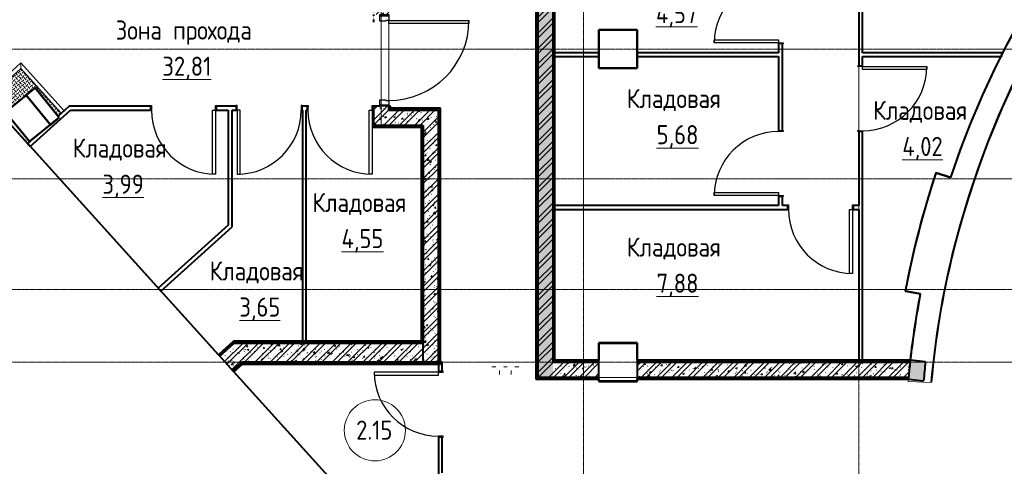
# Model space of a CAD drawing. Header units: millimetres. Extents: x -290 to 116110, y -2975 to 80225.
# Tile 71 of 247: x 15411 to 28294, y 53897 to 59746. Entities that reach past the tile are written whole.
import ezdxf

# ---------------------------------------------------------------- set-up
doc = ezdxf.new("R2010")
doc.units = ezdxf.units.MM
doc.set_wipeout_variables(frame=1)
for name, pattern in [('ADSK_Линия сетки', [25, 20, -2.5, 0, -2.5]), ('ADSK_Линия сетки_2_', [25, 20, -2.5, 0, -2.5]), ('ADSK_Осевая', [14, 10, -2, 0, -2]), ('ADSK_Штриховая_ш3 п1_5', [4.5, 3, -1.5]), ('Штрих_3_1_5_', [4.5, 3, -1.5])]:
    doc.linetypes.add(name, pattern=pattern)
doc.layers.add('_Разделитель помещений_', color=4, linetype='ADSK_Штриховая_ш3 п1_5', lineweight=40, true_color=0x00ffff)
for name, color, linetype, lineweight in [('Двери', 7, 'Continuous', 18), ('Каркас несущий', 7, 'Continuous', 18), ('Каркас_Импост', 7, 'Continuous', 30), ('КИП_прибор', 140, 'Continuous', 50), ('Марки помещений', 7, 'Continuous', 20), ('Монтажный зазор', 7, 'Continuous', 30), ('Окна', 7, 'Continuous', 18), ('Осевая линия', 7, 'ADSK_Осевая', 18), ('Оси', 7, 'Continuous', 9), ('Панель', 7, 'Continuous', 30), ('Перекрытия', 7, 'Continuous', 18), ('Стены разрез', 7, 'Continuous', 40), ('Стены штриховка', 7, 'Continuous', 40)]:
    doc.layers.add(name, color=color, linetype=linetype, lineweight=lineweight)
doc.styles.add('GOST Common', font='GOST_Common.ttf', dxfattribs={"width": 0.9, "height": 250})
pattern_1 = [(50, (0, 0), (218.6211678, -19.1267987), [22.86, -251.46]), (355, (0, 0), (-42.2918743, 229.2684153), [18.288, -201.168]), (100.451, (18.22, -1.6), (176.3310746, 210.139632), [19.428, -213.708]), (46.184, (0, 60.96), (325.29495, -50.4516404), [34.29, -377.19]), (96.636, (27.1, 56.76), (284.8830085, 296.912656), [29.142, -320.562]), (351.184, (0, 60.96), (284.8858166, 296.910704), [27.432, -301.752]), (21, (30.48, 45.72), (181.9375257, -122.7183205), [22.86, -251.46]), (326, (30.48, 45.72), (74.1622266, 221.0261817), [18.288, -201.168]), (71.451, (45.64, 35.5), (256.100348, 98.305262), [19.428, -213.708]), (37.5, (0, 0), (3.70638957, 101.46589536), [3.353, -195.377, 3.353, -200.863, -201.93]), (37.5, (0, 0), (3.70638957, 101.46589536), [-402.946, 3.353, -198.577]), (7.5, (0, 0), (80.18357624, 120.2165259), [3.353, -113.081, 3.353, -190.805, -76.962]), (7.5, (0, 0), (80.18357624, 120.2165259), [-310.591, 3.353, -73.609]), (327.5, (-67.97, 0), (162.70864647, -6.87497134), [3.353, -72.847, 3.353, -234.391, -315.468]), (327.5, (-67.97, 0), (162.70864647, -6.87497134), [-313.944, 3.353, -312.115]), (317.5, (-98.45, 0), (177.7546761, 30.511831), [3.353, -95.707, 3.353, -154.534, -224.028]), (317.5, (-98.45, 0), (177.7546761, 30.511831), [-256.946, 3.353, -220.675])]
pattern_2 = [(45, (0, 0), (-101.0278814, 101.0278814), []), (45, (67.35, 0), (-101.0278814, 101.0278814), [])]
pattern_3 = [(0, (0, 0), (406.4, 101.6), [33.528, -271.272, 33.528, -271.272, -1625.6]), (0, (0, 0), (406.4, 101.6), [-609.6, 33.528, -576.072, 33.528, -271.272, -711.2]), (0, (0, 0), (406.4, 101.6), [-1524, 33.528, -169.672, 33.528, -474.472]), (120, (152.4, 50.8), (-291.188181, 301.1527241), [33.528, -271.272, 33.528, -271.272, -1625.6]), (120, (152.4, 50.8), (-291.188181, 301.1527241), [-609.6, 33.528, -576.072, 33.528, -271.272, -711.2]), (120, (152.4, 50.8), (-291.188181, 301.1527241), [-1524, 33.528, -169.672, 33.528, -474.472]), (240, (203.2, 254), (-115.211819, -402.7527241), [33.528, -271.272, 33.528, -271.272, -1625.6]), (240, (203.2, 254), (-115.211819, -402.7527241), [-609.6, 33.528, -576.072, 33.528, -271.272, -711.2]), (240, (203.2, 254), (-115.211819, -402.7527241), [-1524, 33.528, -169.672, 33.528, -474.472])]

# ---------------------------------------------------------------- blocks, each defined once
blk = doc.blocks.new('101_Дверь_Однопольная - _ПЧ_Мет_1000х2000_Блок кладовых_EI60_Пр-4427903-B2_-11_400__На лист секция 4_-11_400')
at = {"layer": 'Каркас_Импост', "color": 253, "true_color": 0xaaaaaa}
for p, q in [((-585, 100), (-525, 100)), ((-585, -15), (-585, 100)), ((-525, 100), (-525, 60)), ((-525, 60), (-515, 60)), ((-515, 60), (-515, -15)), ((515, 60), (525, 60)), ((515, -15), (515, 60)), ((525, 100), (585, 100)), ((525, 60), (525, 100)), ((585, 100), (585, -15)), ((-515, -15), (-585, -15)), ((585, -15), (515, -15))]:
    blk.add_line(p, q, dxfattribs=at)
at = {"layer": 'Монтажный зазор', "color": 253, "true_color": 0xaaaaaa}
for p, q in [((-600, 100), (-585, 100)), ((-600, -15), (-600, 100)), ((-585, 100), (-585, -15)), ((585, -15), (585, 100)), ((585, 100), (600, 100)), ((600, 100), (600, -15)), ((-585, -15), (-600, -15)), ((600, -15), (585, -15))]:
    blk.add_line(p, q, dxfattribs=at)
at = {"layer": 'Панель', "color": 253, "true_color": 0xaaaaaa}
for p, q in [((-525, 1150), (-485, 1150)), ((-525, 100), (-525, 1150)), ((-485, 1150), (-485, 100)), ((-485, 100), (-525, 100))]:
    blk.add_line(p, q, dxfattribs=at)
blk.add_arc((-525, 100), 1050, 0, 90, dxfattribs=at)
blk = doc.blocks.new('101_Дверь_Однопольная - _ПЧ_800х2000_Кладовая_Л-4171007-B2_-11_400__На лист секция 4_-11_400')
at = {"layer": 'Каркас_Импост', "color": 253, "true_color": 0xaaaaaa}
for p, q in [((-420, 25), (-430, 25)), ((-430, 25), (-430, -35)), ((-420, -15), (-420, 25)), ((430, 25), (420, 25)), ((420, 25), (420, -15)), ((430, -35), (430, 25)), ((-430, -35), (-419, -35)), ((-419, -15), (-420, -15)), ((-419, -35), (-419, -15)), ((420, -15), (419, -15)), ((419, -15), (419, -35)), ((419, -35), (430, -35))]:
    blk.add_line(p, q, dxfattribs=at)
at = {"layer": 'Монтажный зазор', "color": 253, "true_color": 0xaaaaaa}
for p, q in [((-430, 25), (-431, 25)), ((-431, 25), (-431, -35)), ((-430, -35), (-430, 25)), ((431, 25), (430, 25)), ((430, 25), (430, -35)), ((431, -35), (431, 25)), ((-431, -35), (-430, -35)), ((430, -35), (431, -35))]:
    blk.add_line(p, q, dxfattribs=at)
at = {"layer": 'Панель', "color": 253, "true_color": 0xaaaaaa}
for p, q in [((420, 865), (380, 865)), ((380, 865), (380, 25)), ((420, 25), (420, 865)), ((380, 25), (420, 25))]:
    blk.add_line(p, q, dxfattribs=at)
blk.add_arc((420, 25), 840, 90, 180, dxfattribs=at)
blk = doc.blocks.new('101_Дверь_Однопольная - _ПЧ_800х2000_Кладовая_Пр-4171002-B2_-11_400__На лист секция 4_-11_400')
at = {"layer": 'Каркас_Импост', "color": 253, "true_color": 0xaaaaaa}
for p, q in [((-430, 25), (-420, 25)), ((-430, -35), (-430, 25)), ((-420, 25), (-420, -15)), ((420, 25), (430, 25)), ((420, -15), (420, 25)), ((430, 25), (430, -35)), ((-419, -35), (-430, -35)), ((-420, -15), (-419, -15)), ((-419, -15), (-419, -35)), ((419, -15), (420, -15)), ((419, -35), (419, -15)), ((430, -35), (419, -35))]:
    blk.add_line(p, q, dxfattribs=at)
at = {"layer": 'Монтажный зазор', "color": 253, "true_color": 0xaaaaaa}
for p, q in [((-431, 25), (-430, 25)), ((-431, -35), (-431, 25)), ((-430, 25), (-430, -35)), ((430, -35), (430, 25)), ((430, 25), (431, 25)), ((431, 25), (431, -35)), ((-430, -35), (-431, -35)), ((431, -35), (430, -35))]:
    blk.add_line(p, q, dxfattribs=at)
at = {"layer": 'Панель', "color": 253, "true_color": 0xaaaaaa}
for p, q in [((-420, 865), (-380, 865)), ((-420, 25), (-420, 865)), ((-380, 865), (-380, 25)), ((-380, 25), (-420, 25))]:
    blk.add_line(p, q, dxfattribs=at)
blk.add_arc((-420, 25), 840, 0, 90, dxfattribs=at)
blk = doc.blocks.new('101_Дверь_Однопольная - _ПЧ_800х2000_ПХА_Л-4596118-B2_-11_400__На лист секция 4_-11_400')
at = {"layer": 'Каркас_Импост', "color": 253, "true_color": 0xaaaaaa}
for p, q in [((-420, 25), (-430, 25)), ((-430, 25), (-430, -35)), ((-420, -15), (-420, 25)), ((430, 25), (420, 25)), ((420, 25), (420, -15)), ((430, -35), (430, 25)), ((-430, -35), (-419, -35)), ((-419, -15), (-420, -15)), ((-419, -35), (-419, -15)), ((420, -15), (419, -15)), ((419, -15), (419, -35)), ((419, -35), (430, -35))]:
    blk.add_line(p, q, dxfattribs=at)
at = {"layer": 'Монтажный зазор', "color": 253, "true_color": 0xaaaaaa}
for p, q in [((-430, 25), (-431, 25)), ((-431, 25), (-431, -35)), ((-430, -35), (-430, 25)), ((431, 25), (430, 25)), ((430, 25), (430, -35)), ((431, -35), (431, 25)), ((-431, -35), (-430, -35)), ((430, -35), (431, -35))]:
    blk.add_line(p, q, dxfattribs=at)
at = {"layer": 'Панель', "color": 253, "true_color": 0xaaaaaa}
for p, q in [((420, 865), (380, 865)), ((380, 865), (380, 25)), ((420, 25), (420, 865)), ((380, 25), (420, 25))]:
    blk.add_line(p, q, dxfattribs=at)
blk.add_arc((420, 25), 840, 90, 180, dxfattribs=at)
blk = doc.blocks.new('ПР - _ПЧ_1200_200_Оп250-250_Шаг300_Арм16_Арм10-V13-B2_-11_400__На лист секция 4_-11_400')
at = {"layer": 'Каркас несущий', "color": 21, "true_color": 0xffaaaa}
for p, q in [((-850, 0), (850, 0)), ((-850, 0), (-600, 0)), ((-515, 0), (515, 0)), ((600, 0), (850, 0))]:
    blk.add_line(p, q, dxfattribs=at)
blk = doc.blocks.new('105_Приямок_C крышкой - 600х800-3682268-B2_-11_400__На лист секция 4_-11_400')
at = {"layer": 'Каркас несущий', "lineweight": 9, "true_color": 0xd2d2d2}
h = blk.add_hatch(dxfattribs=at)
h.set_pattern_fill('FP_4', color=254, style=0, pattern_type=2)
h.set_pattern_definition([(180, (-42.23, -380), (5e-14, 400), [40, -360]), (180, (-122.23, -380), (5e-14, 400), [40, -360]), (180, (-202.23, -380), (5e-14, 400), [40, -360]), (180, (-282.23, -380), (5e-14, 400), [40, -360]), (180, (-362.23, -380), (5e-14, 400), [37.77, -362.23]), (270, (-100, -360), (400, 2e-14), [40, -360]), (270, (-180, -360), (400, 2e-14), [40, -360]), (270, (-260, -360), (400, 2e-14), [40, -360]), (270, (-340, -360), (400, 2e-14), [40, -360]), (270, (-20, -360), (400, 2e-14), [40, -360]), (180, (0, -340), (5e-14, 400), [40, -360]), (180, (-80, -340), (5e-14, 400), [40, -360]), (180, (-160, -340), (5e-14, 400), [40, -360]), (180, (-240, -340), (5e-14, 400), [40, -360]), (180, (-320, -340), (5e-14, 400), [40, -360]), (270, (-57.77, -320), (400, 2e-14), [40, -360]), (270, (-137.77, -320), (400, 2e-14), [40, -360]), (270, (-217.77, -320), (400, 2e-14), [40, -360]), (270, (-297.77, -320), (400, 2e-14), [40, -360]), (270, (-377.77, -320), (400, 2e-14), [40, -360]), (180, (-42.23, -300), (5e-14, 400), [40, -360]), (180, (-122.23, -300), (5e-14, 400), [40, -360]), (180, (-202.23, -300), (5e-14, 400), [40, -360]), (180, (-282.23, -300), (5e-14, 400), [40, -360]), (180, (-362.23, -300), (5e-14, 400), [37.77, -362.23]), (270, (-100, -280), (400, 2e-14), [40, -360]), (270, (-180, -280), (400, 2e-14), [40, -360]), (270, (-260, -280), (400, 2e-14), [40, -360]), (270, (-340, -280), (400, 2e-14), [40, -360]), (270, (-20, -280), (400, 2e-14), [40, -360]), (180, (0, -260), (5e-14, 400), [40, -360]), (180, (-80, -260), (5e-14, 400), [40, -360]), (180, (-160, -260), (5e-14, 400), [40, -360]), (180, (-240, -260), (5e-14, 400), [40, -360]), (180, (-320, -260), (5e-14, 400), [40, -360]), (270, (-57.77, -240), (400, 2e-14), [40, -360]), (270, (-137.77, -240), (400, 2e-14), [40, -360]), (270, (-217.77, -240), (400, 2e-14), [40, -360]), (270, (-297.77, -240), (400, 2e-14), [40, -360]), (270, (-377.77, -240), (400, 2e-14), [40, -360]), (180, (-42.23, -220), (5e-14, 400), [40, -360]), (180, (-122.23, -220), (5e-14, 400), [40, -360]), (180, (-202.23, -220), (5e-14, 400), [40, -360]), (180, (-282.23, -220), (5e-14, 400), [40, -360]), (180, (-362.23, -220), (5e-14, 400), [37.77, -362.23]), (270, (-100, -200), (400, 2e-14), [40, -360]), (270, (-180, -200), (400, 2e-14), [40, -360]), (270, (-260, -200), (400, 2e-14), [40, -360]), (270, (-340, -200), (400, 2e-14), [40, -360]), (270, (-20, -200), (400, 2e-14), [40, -360]), (180, (0, -180), (5e-14, 400), [40, -360]), (180, (-80, -180), (5e-14, 400), [40, -360]), (180, (-160, -180), (5e-14, 400), [40, -360]), (180, (-240, -180), (5e-14, 400), [40, -360]), (180, (-320, -180), (5e-14, 400), [40, -360]), (270, (-57.77, -160), (400, 2e-14), [40, -360]), (270, (-137.77, -160), (400, 2e-14), [40, -360]), (270, (-217.77, -160), (400, 2e-14), [40, -360]), (270, (-297.77, -160), (400, 2e-14), [40, -360]), (270, (-377.77, -160), (400, 2e-14), [40, -360]), (180, (-42.23, -140), (5e-14, 400), [40, -360]), (180, (-122.23, -140), (5e-14, 400), [40, -360]), (180, (-202.23, -140), (5e-14, 400), [40, -360]), (180, (-282.23, -140), (5e-14, 400), [40, -360]), (180, (-362.23, -140), (5e-14, 400), [37.77, -362.23]), (270, (-100, -120), (400, 2e-14), [40, -360]), (270, (-180, -120), (400, 2e-14), [40, -360]), (270, (-260, -120), (400, 2e-14), [40, -360]), (270, (-340, -120), (400, 2e-14), [40, -360]), (270, (-20, -120), (400, 2e-14), [40, -360]), (180, (0, -100), (5e-14, 400), [40, -360]), (180, (-80, -100), (5e-14, 400), [40, -360]), (180, (-160, -100), (5e-14, 400), [40, -360]), (180, (-240, -100), (5e-14, 400), [40, -360]), (180, (-320, -100), (5e-14, 400), [40, -360]), (270, (-57.77, -80), (400, 2e-14), [40, -360]), (270, (-137.77, -80), (400, 2e-14), [40, -360]), (270, (-217.77, -80), (400, 2e-14), [40, -360]), (270, (-297.77, -80), (400, 2e-14), [40, -360]), (270, (-377.77, -80), (400, 2e-14), [40, -360]), (180, (-42.23, -60), (5e-14, 400), [40, -360]), (180, (-122.23, -60), (5e-14, 400), [40, -360]), (180, (-202.23, -60), (5e-14, 400), [40, -360]), (180, (-282.23, -60), (5e-14, 400), [40, -360]), (180, (-362.23, -60), (5e-14, 400), [37.77, -362.23]), (270, (-100, -40), (400, 2e-14), [40, -360]), (270, (-180, -40), (400, 2e-14), [40, -360]), (270, (-260, -40), (400, 2e-14), [40, -360]), (270, (-340, -40), (400, 2e-14), [40, -360]), (270, (-20, -40), (400, 2e-14), [40, -360]), (180, (0, -20), (5e-14, 400), [40, -360]), (180, (-80, -20), (5e-14, 400), [40, -360]), (180, (-160, -20), (5e-14, 400), [40, -360]), (180, (-240, -20), (5e-14, 400), [40, -360]), (180, (-320, -20), (5e-14, 400), [40, -360]), (270, (-57.77, 0), (400, 2e-14), [40, -360]), (270, (-137.77, 0), (400, 2e-14), [40, -360]), (270, (-217.77, 0), (400, 2e-14), [40, -360]), (270, (-297.77, 0), (400, 2e-14), [40, -360]), (270, (-377.77, 0), (400, 2e-14), [40, -360])])
h.paths.add_polyline_path([(395, -273), (395, 272), (-395, 272), (-395, -273), (343, -273)])
at = {"layer": 'Каркас несущий', "color": 253, "true_color": 0xaaaaaa}
for p, q in [((-395, 272), (-445, 322)), ((395, 272), (398, 276)), ((-395, -273), (-443, -320)), ((395, -273), (398, -276))]:
    blk.add_line(p, q, dxfattribs=at)
at = {"layer": 'Каркас несущий', "color": 253, "lineweight": 9, "true_color": 0xaaaaaa}
for p, q in [((395, 272), (-395, 272)), ((-395, 272), (-395, -273)), ((395, -273), (395, 272)), ((-395, -273), (395, -273))]:
    blk.add_line(p, q, dxfattribs=at)
at = {"layer": 'Окна', "color": 253, "true_color": 0xaaaaaa}
for p, q in [((-445, -320), (-445, 322)), ((-445, 322), (398, 322)), ((395, 272), (-395, 272)), ((-395, 272), (-395, -273)), ((395, 272), (395, -273)), ((398, -323), (-445, -323)), ((-395, -273), (395, -273))]:
    blk.add_line(p, q, dxfattribs=at)
blk = doc.blocks.new('135_SLK_GD_AR_rvt-1-B2_-11_400__На лист секция 4_-11_400')
at = {"layer": 'Стены разрез', "lineweight": 9, "true_color": 0xaaaaaa}
h = blk.add_hatch(dxfattribs=at)
h.set_pattern_fill('FP_5', color=253, style=0, pattern_type=2)
h.set_pattern_definition(pattern_3)
h.paths.add_polyline_path([(-13113430, -9243900), (-13113410, -9243900), (-13113410, -9232950), (-13113430, -9232950), (-13113430, -9243841)])
h = blk.add_hatch(dxfattribs=at)
h.set_pattern_fill('FP_1', color=253, style=0, pattern_type=2)
h.set_pattern_definition(pattern_1)
h.paths.add_polyline_path([(-13113410, -9243900), (-13113210, -9243900), (-13113210, -9233000), (-13113410, -9233000), (-13113410, -9243841)])
h = blk.add_hatch(dxfattribs=at)
h.set_pattern_fill('FP_2', color=253, style=0, pattern_type=2)
h.set_pattern_definition(pattern_2)
h.paths.add_polyline_path([(-13113410, -9243900), (-13113210, -9243900), (-13113210, -9233000), (-13113410, -9233000), (-13113410, -9243841)])
h = blk.add_hatch(dxfattribs=at)
h.set_pattern_fill('FP_5', color=253, style=0, pattern_type=2)
h.set_pattern_definition(pattern_3)
h.paths.add_polyline_path([(-13113210, -9243700), (-13113190, -9243700), (-13113190, -9233270), (-13113210, -9233270), (-13113210, -9243283)])
h = blk.add_hatch(dxfattribs=at)
h.set_pattern_fill('FP_1', color=253, style=0, pattern_type=2)
h.set_pattern_definition(pattern_1)
h.paths.add_polyline_path([(-13115372, -9240400), (-13115360, -9240400), (-13115360, -9240350), (-13115560, -9240350), (-13115560, -9240400)])
h.paths.add_polyline_path([(-13115372, -9239150), (-13115360, -9239150), (-13115360, -9238900), (-13115560, -9238900), (-13115560, -9239150), (-13115475, -9239150)])
h = blk.add_hatch(dxfattribs=at)
h.set_pattern_fill('FP_2', color=253, style=0, pattern_type=2)
h.set_pattern_definition(pattern_2)
h.paths.add_polyline_path([(-13115372, -9240400), (-13115360, -9240400), (-13115360, -9240350), (-13115560, -9240350), (-13115560, -9240400)])
h.paths.add_polyline_path([(-13115372, -9239150), (-13115360, -9239150), (-13115360, -9238900), (-13115560, -9238900), (-13115560, -9239150), (-13115475, -9239150)])
h = blk.add_hatch(dxfattribs=at)
h.set_pattern_fill('FP_1', color=253, style=0, pattern_type=2)
h.set_pattern_definition(pattern_1)
h.paths.add_polyline_path([(-13114710, -9240600), (-13114710, -9240400), (-13115560, -9240400), (-13115560, -9240600), (-13114910, -9240600)])
h = blk.add_hatch(dxfattribs=at)
h.set_pattern_fill('FP_2', color=253, style=0, pattern_type=2)
h.set_pattern_definition(pattern_2)
h.paths.add_polyline_path([(-13114710, -9240600), (-13114710, -9240400), (-13115560, -9240400), (-13115560, -9240600), (-13114910, -9240600)])
h = blk.add_hatch(dxfattribs=at)
h.set_pattern_fill('FP_5', color=253, style=0, pattern_type=2)
h.set_pattern_definition(pattern_3)
h.paths.add_polyline_path([(-13114710, -9240400), (-13114690, -9240400), (-13114690, -9240380), (-13115360, -9240380), (-13115360, -9240400)])
h = blk.add_hatch(dxfattribs=at)
h.set_pattern_fill('FP_5', color=253, style=0, pattern_type=2)
h.set_pattern_definition(pattern_3)
h.paths.add_polyline_path([(-13114690, -9243720), (-13114690, -9240400), (-13114710, -9240400), (-13114710, -9243720)])
h = blk.add_hatch(dxfattribs=at)
h.set_pattern_fill('FP_5', color=253, style=0, pattern_type=2)
h.set_pattern_definition(pattern_3)
h.paths.add_polyline_path([(-13114935, -9240620), (-13114930, -9240620), (-13114930, -9240600), (-13115577, -9240600), (-13115577, -9240620), (-13115372, -9240620)])
h = blk.add_hatch(dxfattribs=at)
h.set_pattern_fill('FP_5', color=253, style=0, pattern_type=2)
h.set_pattern_definition(pattern_3)
h.paths.add_polyline_path([(-13114910, -9243430), (-13114910, -9240600), (-13114930, -9240600), (-13114930, -9243430)])
h = blk.add_hatch(dxfattribs=at)
h.set_pattern_fill('FP_1', color=253, style=0, pattern_type=2)
h.set_pattern_definition(pattern_1)
h.paths.add_polyline_path([(-13114710, -9243700), (-13114710, -9240600), (-13114910, -9240600), (-13114910, -9243700)])
h = blk.add_hatch(dxfattribs=at)
h.set_pattern_fill('FP_2', color=253, style=0, pattern_type=2)
h.set_pattern_definition(pattern_2)
h.paths.add_polyline_path([(-13114710, -9243700), (-13114710, -9240600), (-13114910, -9240600), (-13114910, -9243700)])
h = blk.add_hatch(dxfattribs=at)
h.set_pattern_fill('FP_1', color=253, style=0, pattern_type=2)
h.set_pattern_definition(pattern_1)
h.paths.add_polyline_path([(-13117404, -9243808), (-13117008, -9243450), (-13117381, -9243450), (-13117571, -9243623)])
h = blk.add_hatch(dxfattribs=at)
h.set_pattern_fill('FP_2', color=253, style=0, pattern_type=2)
h.set_pattern_definition(pattern_2)
h.paths.add_polyline_path([(-13117404, -9243808), (-13117008, -9243450), (-13117381, -9243450), (-13117571, -9243623)])
h = blk.add_hatch(dxfattribs=at)
h.set_pattern_fill('FP_5', color=253, style=0, pattern_type=2)
h.set_pattern_definition(pattern_3)
h.paths.add_polyline_path([(-13114910, -9243450), (-13114910, -9243430), (-13117359, -9243430), (-13117381, -9243450), (-13116076, -9243450)])
h = blk.add_hatch(dxfattribs=at)
h.set_pattern_fill('FP_1', color=253, style=0, pattern_type=2)
h.set_pattern_definition(pattern_1)
h.paths.add_polyline_path([(-13114910, -9243700), (-13114910, -9243450), (-13117008, -9243450), (-13117284, -9243700), (-13116076, -9243700)])
h = blk.add_hatch(dxfattribs=at)
h.set_pattern_fill('FP_2', color=253, style=0, pattern_type=2)
h.set_pattern_definition(pattern_2)
h.paths.add_polyline_path([(-13114910, -9243700), (-13114910, -9243450), (-13117008, -9243450), (-13117284, -9243700), (-13116076, -9243700)])
h = blk.add_hatch(dxfattribs=at)
h.set_pattern_fill('FP_5', color=253, style=0, pattern_type=2)
h.set_pattern_definition(pattern_3)
h.paths.add_polyline_path([(-13114710, -9243720), (-13114710, -9243700), (-13117284, -9243700), (-13117307, -9243720), (-13116076, -9243720)])
h = blk.add_hatch(dxfattribs=at)
h.set_pattern_fill('FP_1', color=253, style=0, pattern_type=2)
h.set_pattern_definition(pattern_1)
h.paths.add_polyline_path([(-13113210, -9243900), (-13112610, -9243900), (-13112610, -9243700), (-13113210, -9243700), (-13113210, -9243841)])
h = blk.add_hatch(dxfattribs=at)
h.set_pattern_fill('FP_2', color=253, style=0, pattern_type=2)
h.set_pattern_definition(pattern_2)
h.paths.add_polyline_path([(-13113210, -9243900), (-13112610, -9243900), (-13112610, -9243700), (-13113210, -9243700), (-13113210, -9243841)])
h = blk.add_hatch(dxfattribs=at)
h.set_pattern_fill('FP_5', color=253, style=0, pattern_type=2)
h.set_pattern_definition(pattern_3)
h.paths.add_polyline_path([(-13113185, -9243700), (-13112610, -9243700), (-13112610, -9243680), (-13113190, -9243680), (-13113190, -9243700)])
h = blk.add_hatch(dxfattribs=at)
h.set_pattern_fill('FP_5', color=253, style=0, pattern_type=2)
h.set_pattern_definition(pattern_3)
h.paths.add_polyline_path([(-13108538, -9243700), (-13108536, -9243680), (-13112110, -9243680), (-13112110, -9243700), (-13109037, -9243700)])
h = blk.add_hatch(dxfattribs=at)
h.set_pattern_fill('FP_1', color=253, style=0, pattern_type=2)
h.set_pattern_definition(pattern_1)
h.paths.add_polyline_path([(-13108685, -9243900), (-13108558, -9243900), (-13108538, -9243700), (-13112110, -9243700), (-13112110, -9243900), (-13109037, -9243900)])
h = blk.add_hatch(dxfattribs=at)
h.set_pattern_fill('FP_2', color=253, style=0, pattern_type=2)
h.set_pattern_definition(pattern_2)
h.paths.add_polyline_path([(-13108685, -9243900), (-13108558, -9243900), (-13108538, -9243700), (-13112110, -9243700), (-13112110, -9243900), (-13109037, -9243900)])
at = {"layer": 'Стены разрез', "lineweight": 18, "true_color": 0xcbcbcb}
blk.add_hatch(color=9, dxfattribs=at).paths.add_polyline_path([(-13108361, -9243943), (-13108350, -9243821), (-13108336, -9243698), (-13108535, -9243675), (-13108548, -9243800), (-13108561, -9243925)])
at = {"layer": 'Стены разрез', "lineweight": 9, "true_color": 0xaaaaaa}
h = blk.add_hatch(dxfattribs=at)
h.set_pattern_fill('FP_5', color=253, style=0, pattern_type=2)
h.set_pattern_definition(pattern_3)
h.paths.add_polyline_path([(-13113260, -9243920), (-13112610, -9243920), (-13112610, -9243900), (-13113430, -9243900), (-13113430, -9243920)])
h = blk.add_hatch(dxfattribs=at)
h.set_pattern_fill('FP_5', color=253, style=0, pattern_type=2)
h.set_pattern_definition(pattern_3)
h.paths.add_polyline_path([(-13108558, -9243920), (-13108558, -9243900), (-13112110, -9243900), (-13112110, -9243920), (-13108685, -9243920)])
at = {"layer": '_Разделитель помещений_', "color": 131, "linetype": 'Штрих_3_1_5_', "true_color": 0xaaffff}
blk.add_line((-13115560, -9239150), (-13115560, -9239247), dxfattribs=at)
at = {"layer": 'Перекрытия', "color": 253, "true_color": 0xaaaaaa}
for p, q in [((-13115360, -9239265), (-13115360, -9240275)), ((-13115360, -9240275), (-13115360, -9239265)), ((-13112610, -9239650), (-13112610, -9239350)), ((-13112610, -9239350), (-13112110, -9239350)), ((-13112110, -9239350), (-13112110, -9239650)), ((-13112610, -9239850), (-13112610, -9239700)), ((-13112110, -9239700), (-13112110, -9239850)), ((-13112110, -9239850), (-13112610, -9239850)), ((-13120052, -9240878), (-13118376, -9242733)), ((-13108011, -9241284), (-13108009, -9241284)), ((-13108537, -9242456), (-13108537, -9242455)), ((-13118342, -9242770), (-13117571, -9243623)), ((-13108181, -9243283), (-13108181, -9243283)), ((-13112610, -9243675), (-13112610, -9243450)), ((-13112610, -9243450), (-13112110, -9243450)), ((-13112110, -9243450), (-13112110, -9243680)), ((-13108227, -9243622), (-13108227, -9243624)), ((-13112110, -9243900), (-13112610, -9243900)), ((-13108263, -9243965), (-13108563, -9243954)), ((-13108263, -9243963), (-13108263, -9243965))]:
    blk.add_line(p, q, dxfattribs=at)
for start, end in [(153.4721, 154.2858), (155.3402, 156.1257), (157.2317, 157.9656), (159.1932, 159.8053), (169.285, 170.7293), (171.1683, 172.1721), (172.7344, 173.5528), (174.773, 174.9113)]:
    blk.add_arc((-13096810, -9245000), 11800, start, end, dxfattribs=at)
at = {"layer": 'Стены разрез', "color": 253, "true_color": 0xaaaaaa}
for p, q in [((-13113435, -9232950), (-13113435, -9243900)), ((-13113410, -9243900), (-13113410, -9232950)), ((-13113410, -9233000), (-13113410, -9243900)), ((-13113185, -9243675), (-13113185, -9233275)), ((-13109210, -9238631), (-13109210, -9239819)), ((-13109160, -9239650), (-13109160, -9238631)), ((-13112610, -9239348), (-13112612, -9239348)), ((-13112612, -9239348), (-13112612, -9239850)), ((-13112110, -9239348), (-13112610, -9239348)), ((-13112610, -9239850), (-13112610, -9239350)), ((-13112610, -9239350), (-13112110, -9239350)), ((-13112108, -9239348), (-13112110, -9239348)), ((-13112110, -9239350), (-13112110, -9239850)), ((-13112108, -9239852), (-13112108, -9239348)), ((-13110260, -9239531), (-13110260, -9239650)), ((-13110210, -9239650), (-13110210, -9239531)), ((-13112610, -9239650), (-13113210, -9239650)), ((-13113210, -9239700), (-13112610, -9239700)), ((-13112610, -9239700), (-13112610, -9239650)), ((-13110260, -9239650), (-13112110, -9239650)), ((-13112110, -9239650), (-13112110, -9239700)), ((-13112110, -9239700), (-13110260, -9239700)), ((-13110260, -9239700), (-13110260, -9240669)), ((-13110210, -9239700), (-13110210, -9239650)), ((-13110210, -9240669), (-13110210, -9239700)), ((-13107340, -9239650), (-13109160, -9239650)), ((-13109160, -9239700), (-13107340, -9239700)), ((-13109160, -9239819), (-13109160, -9239700)), ((-13107340, -9239700), (-13107340, -9239650)), ((-13121023, -9239802), (-13117588, -9243604)), ((-13117587, -9243603), (-13121020, -9239802)), ((-13112612, -9239850), (-13112612, -9239852)), ((-13112612, -9239852), (-13112110, -9239852)), ((-13112110, -9239850), (-13112610, -9239850)), ((-13112110, -9239852), (-13112108, -9239852)), ((-13119598, -9240400), (-13120085, -9240841)), ((-13120052, -9240878), (-13119523, -9240400)), ((-13119542, -9240350), (-13119598, -9240400)), ((-13118476, -9240350), (-13119542, -9240350)), ((-13119523, -9240400), (-13118476, -9240400)), ((-13117356, -9240350), (-13117614, -9240350)), ((-13117614, -9240400), (-13117460, -9240400)), ((-13117460, -9240400), (-13117460, -9241905)), ((-13117410, -9241860), (-13117410, -9240400)), ((-13117410, -9240400), (-13117356, -9240400)), ((-13116428, -9240350), (-13116494, -9240350)), ((-13116494, -9240400), (-13116490, -9240400)), ((-13116490, -9240400), (-13116490, -9243450)), ((-13116440, -9240400), (-13116428, -9240400)), ((-13116440, -9243450), (-13116440, -9240400)), ((-13115560, -9240350), (-13115566, -9240350)), ((-13115560, -9240350), (-13115566, -9240350)), ((-13115566, -9240400), (-13115560, -9240400)), ((-13115566, -9240400), (-13115566, -9240450)), ((-13115475, -9240350), (-13115560, -9240350)), ((-13115560, -9240400), (-13115560, -9240600)), ((-13115560, -9240600), (-13115560, -9240400)), ((-13115335, -9240350), (-13115360, -9240350)), ((-13115360, -9240400), (-13115360, -9240375)), ((-13115360, -9240380), (-13115360, -9240400)), ((-13114710, -9240400), (-13115360, -9240400)), ((-13115360, -9240400), (-13114710, -9240400)), ((-13115335, -9240375), (-13115335, -9240350)), ((-13114685, -9240375), (-13115335, -9240375)), ((-13114710, -9240600), (-13114710, -9240400)), ((-13114710, -9240400), (-13114710, -9243700)), ((-13114685, -9240380), (-13114685, -9240375)), ((-13114685, -9240400), (-13114685, -9240380)), ((-13114685, -9243725), (-13114685, -9240400)), ((-13115566, -9240450), (-13115577, -9240450)), ((-13115577, -9240625), (-13114935, -9240625)), ((-13115560, -9240600), (-13114910, -9240600)), ((-13114935, -9240600), (-13115560, -9240600)), ((-13114930, -9240600), (-13114935, -9240600)), ((-13114935, -9240625), (-13114935, -9243425)), ((-13114910, -9240600), (-13114930, -9240600)), ((-13114910, -9240600), (-13114910, -9243450)), ((-13114910, -9243425), (-13114910, -9240600)), ((-13114710, -9243700), (-13114710, -9240600)), ((-13109210, -9240681), (-13109210, -9241650)), ((-13109160, -9243700), (-13109160, -9240681)), ((-13120085, -9240841), (-13120052, -9240878)), ((-13108197, -9241220), (-13108199, -9241220)), ((-13108011, -9241282), (-13108197, -9241220)), ((-13108197, -9241222), (-13108011, -9241284)), ((-13108011, -9241284), (-13108009, -9241284)), ((-13110260, -9241531), (-13110260, -9241650)), ((-13110210, -9241650), (-13110210, -9241531)), ((-13110260, -9241650), (-13113210, -9241650)), ((-13113210, -9241700), (-13110141, -9241700)), ((-13110141, -9241650), (-13110210, -9241650)), ((-13109210, -9241650), (-13109279, -9241650)), ((-13109279, -9241700), (-13109210, -9241700)), ((-13109210, -9241700), (-13109210, -9243700)), ((-13117460, -9241905), (-13118376, -9242733)), ((-13118342, -9242770), (-13117410, -9241927)), ((-13117410, -9241927), (-13117410, -9241860)), ((-13118376, -9242733), (-13118342, -9242770)), ((-13108601, -9242771), (-13108599, -9242771)), ((-13108599, -9242771), (-13108406, -9242807)), ((-13108403, -9242806), (-13108598, -9242769)), ((-13108404, -9242808), (-13108403, -9242808)), ((-13108403, -9242808), (-13108403, -9242806)), ((-13117390, -9243425), (-13117587, -9243603)), ((-13117381, -9243450), (-13117571, -9243623)), ((-13117571, -9243622), (-13117381, -9243450)), ((-13117383, -9243425), (-13117390, -9243425)), ((-13117353, -9243425), (-13117383, -9243425)), ((-13117008, -9243450), (-13117381, -9243450)), ((-13117381, -9243450), (-13114910, -9243450)), ((-13114935, -9243425), (-13117353, -9243425)), ((-13116490, -9243450), (-13117008, -9243450)), ((-13114910, -9243450), (-13116440, -9243450)), ((-13114910, -9243430), (-13114910, -9243425)), ((-13114910, -9243450), (-13114910, -9243430)), ((-13112610, -9243448), (-13112612, -9243448)), ((-13112612, -9243448), (-13112612, -9243675)), ((-13112108, -9243448), (-13112610, -9243448)), ((-13112610, -9243675), (-13112610, -9243450)), ((-13112610, -9243450), (-13112110, -9243450)), ((-13112110, -9243450), (-13112110, -9243680)), ((-13112108, -9243450), (-13112108, -9243448)), ((-13112108, -9243675), (-13112108, -9243450)), ((-13117588, -9243604), (-13117571, -9243622)), ((-13117571, -9243623), (-13117404, -9243808)), ((-13117404, -9243808), (-13117284, -9243700)), ((-13117312, -9243725), (-13117404, -9243808)), ((-13117387, -9243827), (-13117275, -9243725)), ((-13117307, -9243720), (-13117312, -9243725)), ((-13117284, -9243700), (-13117307, -9243720)), ((-13117284, -9243700), (-13114910, -9243700)), ((-13114710, -9243700), (-13117284, -9243700)), ((-13117275, -9243725), (-13114710, -9243725)), ((-13114910, -9243700), (-13114710, -9243700)), ((-13114710, -9243700), (-13114710, -9243819)), ((-13114660, -9243700), (-13114710, -9243700)), ((-13114710, -9243725), (-13114690, -9243725)), ((-13114690, -9243725), (-13114685, -9243725)), ((-13114660, -9243819), (-13114660, -9243700)), ((-13113185, -9243700), (-13113210, -9243700)), ((-13113210, -9243700), (-13113190, -9243700)), ((-13112612, -9243675), (-13113185, -9243675)), ((-13112610, -9243700), (-13112610, -9243675)), ((-13112610, -9243900), (-13112610, -9243700)), ((-13112110, -9243680), (-13112110, -9243700)), ((-13112108, -9243700), (-13112110, -9243700)), ((-13112110, -9243700), (-13112110, -9243900)), ((-13112110, -9243700), (-13112108, -9243700)), ((-13108537, -9243675), (-13112108, -9243675)), ((-13108336, -9243698), (-13108535, -9243675)), ((-13117404, -9243808), (-13117387, -9243827)), ((-13117386, -9243825), (-13117387, -9243827)), ((-13117387, -9243827), (-13112263, -9249498)), ((-13112260, -9249498), (-13117386, -9243825)), ((-13113435, -9243900), (-13113435, -9243920)), ((-13113435, -9243920), (-13113435, -9243925)), ((-13113435, -9243925), (-13112610, -9243925)), ((-13113410, -9243900), (-13113210, -9243900)), ((-13112610, -9243900), (-13113410, -9243900)), ((-13113210, -9243900), (-13112610, -9243900)), ((-13112610, -9243925), (-13112612, -9243925)), ((-13112612, -9243925), (-13112612, -9243952)), ((-13112612, -9243952), (-13112610, -9243952)), ((-13112610, -9243925), (-13112610, -9243900)), ((-13112610, -9243950), (-13112610, -9243925)), ((-13112110, -9243950), (-13112610, -9243950)), ((-13112610, -9243952), (-13112108, -9243952)), ((-13112110, -9243900), (-13108558, -9243900)), ((-13108558, -9243900), (-13112110, -9243900)), ((-13112110, -9243900), (-13112110, -9243925)), ((-13112110, -9243925), (-13108558, -9243925)), ((-13112110, -9243925), (-13112110, -9243950)), ((-13112108, -9243925), (-13112110, -9243925)), ((-13112108, -9243950), (-13112108, -9243925)), ((-13112108, -9243952), (-13112108, -9243950)), ((-13108561, -9243925), (-13108361, -9243943)), ((-13108558, -9243925), (-13108558, -9243900)), ((-13108263, -9243963), (-13108261, -9243963)), ((-13114710, -9244681), (-13114710, -9245175)), ((-13114660, -9245150), (-13114660, -9244681))]:
    blk.add_line(p, q, dxfattribs=at)
at = {"layer": 'Стены разрез', "color": 253, "true_color": 0xaaaaaa, "flags": 128}
for points in [[(-13103611, -9235727), (-13103916, -9235959), (-13104213, -9236200), (-13104501, -9236451), (-13104781, -9236712), (-13105053, -9236981), (-13105315, -9237260), (-13105567, -9237547), (-13105810, -9237842), (-13106043, -9238146), (-13106266, -9238456), (-13106479, -9238775), (-13106680, -9239100), (-13106871, -9239431), (-13107051, -9239769), (-13107219, -9240112), (-13107376, -9240461), (-13107521, -9240815), (-13107654, -9241174), (-13107776, -9241536), (-13107885, -9241903), (-13107982, -9242273)], [(-13105734, -9237278), (-13105982, -9237574), (-13106220, -9237878), (-13106448, -9238190), (-13106666, -9238509), (-13106873, -9238835), (-13107070, -9239168), (-13107255, -9239507), (-13107429, -9239851), (-13107592, -9240202), (-13107743, -9240557), (-13107883, -9240917), (-13108011, -9241282)], [(-13108598, -9242769), (-13108535, -9242456), (-13108463, -9242144), (-13108382, -9241834), (-13108294, -9241527), (-13108197, -9241222)], [(-13108558, -9243900), (-13108559, -9243913), (-13108561, -9243925)]]:
    blk.add_lwpolyline(points, dxfattribs=at)
at = {"layer": 'Стены разрез', "color": 253, "true_color": 0xaaaaaa}
for radius, start, end in [(11498, 126.2505, 166.2809), (11800, 139.1302, 161.645), (12000, 161.6353, 169.2911), (11500, 166.2809, 174.8234), (11498, 166.2809, 174.8234), (11802, 169.2915, 173.5539), (11800, 169.2915, 173.5528), (11600, 173.5528, 174.7728)]:
    blk.add_arc((-13096810, -9245000), radius, start, end, dxfattribs=at)
at = {"layer": 'Стены штриховка', "color": 253, "true_color": 0xaaaaaa}
for p, q in [((-13113430, -9232950), (-13113430, -9243900)), ((-13113190, -9243680), (-13113190, -9233275)), ((-13113210, -9239650), (-13113210, -9238050)), ((-13113210, -9238050), (-13113210, -9239650)), ((-13113210, -9239700), (-13113210, -9239650)), ((-13113210, -9239650), (-13113210, -9239700)), ((-13113210, -9239650), (-13113210, -9239700)), ((-13113210, -9241650), (-13113210, -9239700)), ((-13113210, -9239700), (-13113210, -9241650)), ((-13115560, -9240350), (-13115560, -9240400)), ((-13115560, -9240400), (-13115560, -9240350)), ((-13115560, -9240400), (-13115560, -9240350)), ((-13115360, -9240375), (-13115360, -9240350)), ((-13115360, -9240350), (-13115360, -9240375)), ((-13115360, -9240375), (-13115360, -9240380)), ((-13115340, -9240375), (-13115340, -9240350)), ((-13115340, -9240380), (-13115340, -9240375)), ((-13114690, -9240380), (-13115340, -9240380)), ((-13114690, -9240380), (-13114690, -9240400)), ((-13114690, -9243720), (-13114690, -9240400)), ((-13115577, -9240620), (-13114935, -9240620)), ((-13114935, -9240620), (-13114930, -9240620)), ((-13114930, -9240620), (-13114930, -9243425)), ((-13113210, -9241700), (-13113210, -9241650)), ((-13113210, -9241650), (-13113210, -9241700)), ((-13113210, -9241650), (-13113210, -9241700)), ((-13113210, -9243700), (-13113210, -9241700)), ((-13113210, -9241700), (-13113210, -9243700)), ((-13117388, -9243430), (-13117585, -9243608)), ((-13117388, -9243430), (-13117359, -9243430)), ((-13114930, -9243430), (-13117359, -9243430)), ((-13116490, -9243450), (-13116440, -9243450)), ((-13116440, -9243450), (-13116490, -9243450)), ((-13114930, -9243425), (-13114930, -9243430)), ((-13114910, -9243700), (-13114910, -9243450)), ((-13117390, -9243823), (-13117282, -9243725)), ((-13117282, -9243725), (-13117277, -9243720)), ((-13117277, -9243720), (-13114710, -9243720)), ((-13114690, -9243720), (-13114710, -9243720)), ((-13113185, -9243680), (-13113190, -9243680)), ((-13113190, -9243700), (-13113185, -9243700)), ((-13112610, -9243680), (-13113185, -9243680)), ((-13112610, -9243700), (-13113185, -9243700)), ((-13113185, -9243700), (-13112610, -9243700)), ((-13112108, -9243680), (-13112110, -9243680)), ((-13108536, -9243680), (-13112108, -9243680)), ((-13109210, -9243700), (-13112108, -9243700)), ((-13112108, -9243700), (-13109210, -9243700)), ((-13109160, -9243700), (-13109210, -9243700)), ((-13109210, -9243700), (-13109160, -9243700)), ((-13109210, -9243700), (-13109160, -9243700)), ((-13108538, -9243700), (-13109160, -9243700)), ((-13109160, -9243700), (-13108538, -9243700)), ((-13108538, -9243700), (-13108536, -9243680)), ((-13108536, -9243680), (-13108535, -9243675)), ((-13113430, -9243920), (-13113430, -9243900)), ((-13113430, -9243920), (-13112610, -9243920)), ((-13112110, -9243920), (-13108558, -9243920))]:
    blk.add_line(p, q, dxfattribs=at)
blk.add_arc((-13096810, -9245000), 11800, 173.6749, 174.6511, dxfattribs=at)
blk.add_arc((-13096810, -9245000), 11800, 173.6749, 174.6511, dxfattribs=at)
at = {"layer": 'Двери', "color": 253, "lineweight": 18, "true_color": 0xaaaaaa}
for name, p, rotation in [('101_Дверь_Однопольная - _ПЧ_800х2000_Кладовая_Пр-4171002-B2_-11_400__На лист секция 4_-11_400', (-13110235, -9239100), 89.99999999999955), ('101_Дверь_Однопольная - _ПЧ_Мет_1000х2000_Блок кладовых_EI60_Пр-4427903-B2_-11_400__На лист секция 4_-11_400', (-13115460, -9239750), 269.9999999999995), ('101_Дверь_Однопольная - _ПЧ_800х2000_Кладовая_Пр-4171002-B2_-11_400__На лист секция 4_-11_400', (-13109185, -9240250), 269.9999999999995), ('101_Дверь_Однопольная - _ПЧ_800х2000_Кладовая_Пр-4171002-B2_-11_400__На лист секция 4_-11_400', (-13118045, -9240375), 180), ('101_Дверь_Однопольная - _ПЧ_800х2000_Кладовая_Л-4171007-B2_-11_400__На лист секция 4_-11_400', (-13116925, -9240375), 180), ('101_Дверь_Однопольная - _ПЧ_800х2000_Кладовая_Пр-4171002-B2_-11_400__На лист секция 4_-11_400', (-13115997, -9240375), 180), ('101_Дверь_Однопольная - _ПЧ_800х2000_Кладовая_Пр-4171002-B2_-11_400__На лист секция 4_-11_400', (-13110235, -9241100), 89.99999999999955), ('101_Дверь_Однопольная - _ПЧ_800х2000_Кладовая_Пр-4171002-B2_-11_400__На лист секция 4_-11_400', (-13109710, -9241675), 180), ('101_Дверь_Однопольная - _ПЧ_800х2000_ПХА_Л-4596118-B2_-11_400__На лист секция 4_-11_400', (-13114685, -9244250), 89.99999999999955)]:
    blk.add_blockref(name, p, dxfattribs=dict(at, rotation=rotation))
at = {"layer": 'Каркас несущий', "color": 253, "lineweight": 18, "true_color": 0xaaaaaa, "rotation": 269.9999999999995}
blk.add_blockref('ПР - _ПЧ_1200_200_Оп250-250_Шаг300_Арм16_Арм10-V13-B2_-11_400__На лист секция 4_-11_400', (-13115460, -9239750), dxfattribs=at)
at = {"layer": 'Окна', "color": 253, "lineweight": 18, "true_color": 0xaaaaaa, "rotation": 312.0968099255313}
blk.add_blockref('105_Приямок_C крышкой - 600х800-3682268-B2_-11_400__На лист секция 4_-11_400', (-13120113, -9240329), dxfattribs=at)
blk = doc.blocks.new('135_SLK_GD_KR_rvt-1-B2_-11_400__На лист секция 4_-11_400')
at = {"layer": 'Оси', "color": 254, "linetype": 'ADSK_Линия сетки_2_', "true_color": 0xe5e5e5}
blk.add_line((-13132713, -9242750), (-13037493, -9242750), dxfattribs=at)
blk = doc.blocks.new('ADSK_Марка_Помещение_ДваЗначения - Номер Площадь-619308-B2_-11_400__На лист секция 4_-11_400')
at = {"layer": 'Марки помещений'}
blk.add_circle((0, 0), 4, dxfattribs=at)
blk = doc.blocks.new('A$Cc005853f')
at = {"layer": 'Осевая линия', "color": 5, "true_color": 0x0000ff}
for p, q in [((19503.1, 54279.4), (19548.1, 54279.4)), ((19548.6, 54279.4), (19553.1, 54279.4)), ((19654.2, 54279.4), (19656.2, 54279.4)), ((19656.9, 54279.4), (19658.1, 54279.4)), ((19658.1, 54279.4), (19698.1, 54279.4)), ((19698.1, 54279.4), (19703.1, 54279.4)), ((19603.1, 54224.4), (19603.1, 54229.4)), ((19603.1, 54179.4), (19603.1, 54224.4))]:
    blk.add_line(p, q, dxfattribs=at)
at = {"layer": 'Осевая линия', "color": 1, "true_color": 0xff0000}
for p, q in [((19654.2, 54279.4), (19656.2, 54279.4)), ((19656.9, 54279.4), (19658.1, 54279.4)), ((19658.1, 54279.4), (19698.1, 54279.4)), ((19698.1, 54279.4), (19703.1, 54279.4)), ((19804.2, 54279.4), (19806.2, 54279.4)), ((19806.9, 54279.4), (19808.1, 54279.4)), ((19808.1, 54279.4), (19853.1, 54279.4)), ((19753.1, 54224.4), (19753.1, 54229.4)), ((19753.1, 54179.4), (19753.1, 54224.4))]:
    blk.add_line(p, q, dxfattribs=at)
at = {"layer": 'Оси', "color": 253, "linetype": 'ADSK_Линия сетки', "true_color": 0xaaaaaa}
for p, q in [((20703.1, 2607.6), (20703.1, 76890.2)), ((24303.1, 2607.6), (24303.1, 76890.5)), ((96019.7, 58439.4), (2670.7, 58439.4)), ((96019.7, 56739.4), (2670.9, 56739.4)), ((96019.7, 54339.4), (2670.9, 54339.4))]:
    blk.add_line(p, q, dxfattribs=at)
at = {"lineweight": 5}
for name in ['135_SLK_GD_KR_rvt-1-B2_-11_400__На лист секция 4_-11_400', '135_SLK_GD_AR_rvt-1-B2_-11_400__На лист секция 4_-11_400']:
    blk.add_blockref(name, (13133512.8, 9298039.8), dxfattribs=at)
at = {"layer": 'Марки помещений', "xscale": 99.99999999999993, "yscale": 99.99999999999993, "zscale": 99.99999999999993}
blk.add_blockref('ADSK_Марка_Помещение_ДваЗначения - Номер Площадь-619308-B2_-11_400__На лист секция 4_-11_400', (17971.6, 53447.2), dxfattribs=at)
at = {"layer": 'Марки помещений', "lineweight": 9, "char_height": 250, "attachment_point": 1, "style": 'GOST Common'}
for s, insert, width in [('\\L4,57', (21649.6, 59028.4), 699.873), ('Зона', (14580.8, 58812.5), 815.316), ('прохода', (15330.9, 58812.5), 1385.316), ('\\L32,81', (15191, 58339.3), 815.316), ('Кладовая', (21268.4, 57916.3), 1623.417), ('Кладовая', (24491.7, 57762), 1623.417), ('\\L5,68', (21658.1, 57443.1), 678.228), ('Кладовая', (14017.5, 57268), 1623.417), ('\\L4,02', (24872.9, 57288.9), 699.873), ('\\L3,99', (14407.2, 56794.8), 678.228), ('Кладовая', (17154, 56555.2), 1623.417), ('\\L4,55', (17535.1, 56082), 699.873), ('Кладовая', (21268.4, 55971.4), 1623.417), ('Кладовая', (15808.5, 55659), 1623.417), ('\\L7,88', (21658.1, 55498.2), 678.228), ('\\L3,65', (16198.2, 55185.8), 678.228), ('2.15', (17726.7, 53574.9), 606.076)]:
    blk.add_mtext(s, dxfattribs=dict(at, insert=insert, width=width))
blk = doc.blocks.new('*U335')
at = {"linetype": 'Continuous'}
blk.add_wipeout([(-2.5, -2.5), (-2.5, 2.5), (2.5, 2.5), (2.5, -2.5)], dxfattribs=at)
at = {"color": 0, "linetype": 'Continuous'}
for points in [[(-2.5, -2.5), (2.5, -2.5), (2.5, 2.5), (-2.5, 2.5)], [(-2.5, -2.5), (2.5, -2.5), (2.5, -1), (-2.5, -1)]]:
    blk.add_lwpolyline(points, close=True, dxfattribs=at)

msp = doc.modelspace()

# ---------------------------------------------------------------- block references
msp.add_blockref('A$Cc005853f', (2087, 922))

# ---------------------------------------------------------------- next in the draw order: block references
at = {"layer": 'КИП_прибор', "linetype": 'ByBlock', "xscale": 100, "yscale": 100, "zscale": 100, "rotation": 129.1963652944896}
msp.add_blockref('*U335', (15577, 58501), dxfattribs=at)

doc.saveas('drawing.dxf')
